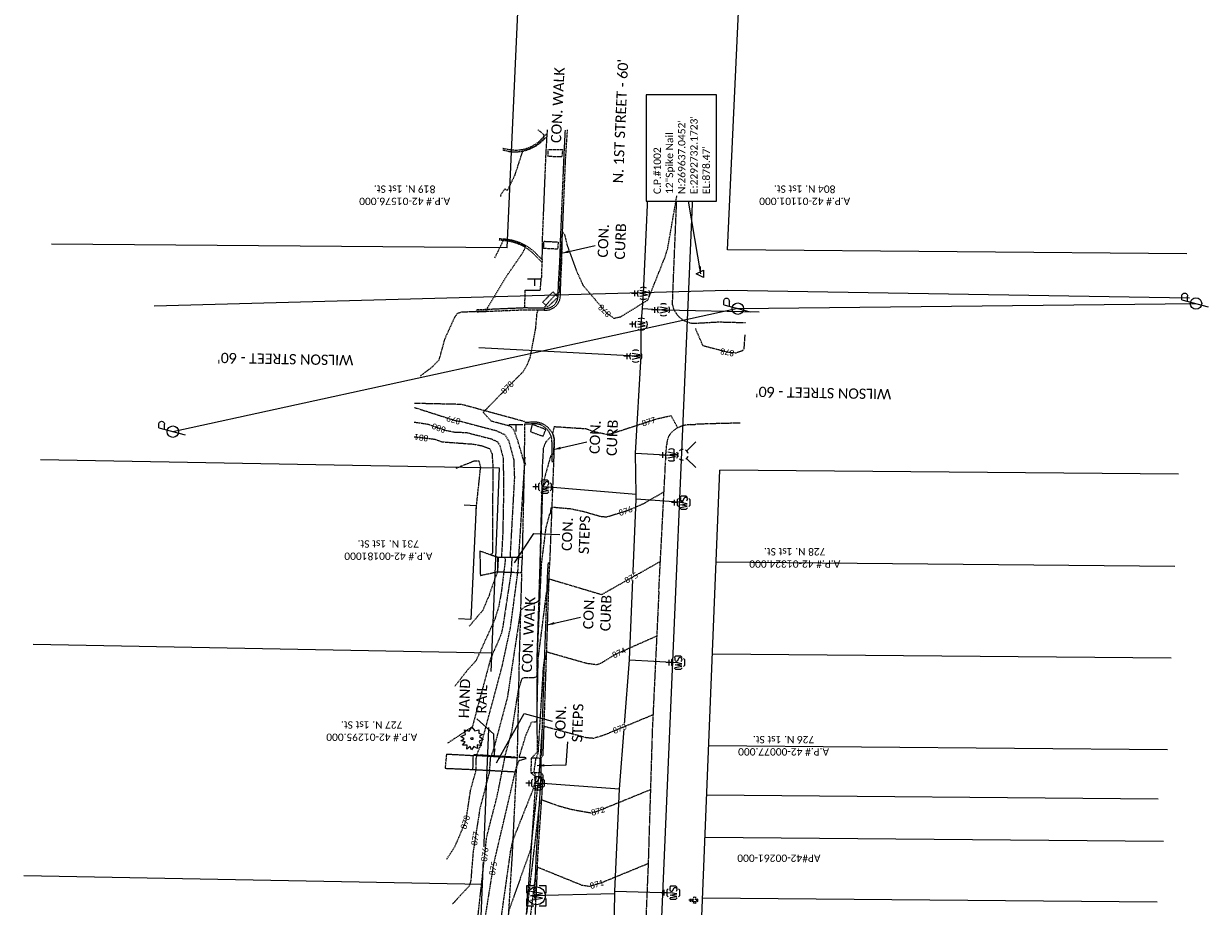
# Model space of a CAD drawing. Header units: feet. Extents: x 2292506 to 2293157, y 268466 to 270056.
# Tile 7 of 7: x 2292548 to 2292870, y 269465 to 269705. Entities that reach past the tile are written whole.
import ezdxf
from ezdxf.enums import TextEntityAlignment as Align

# ---------------------------------------------------------------- set-up
doc = ezdxf.new("R2010")
doc.units = ezdxf.units.FT
doc.header["$MEASUREMENT"] = 0
for name, pattern in [('elecex', [0]), ('gasex', [0]), ('OhDOT_USTN1', [0.055, 0.014, -0.041]), ('OhDOT_USTN3', [0.22, 0.165, -0.055]), ('OhDOT_USTN5', [0.11, 0.055, -0.055]), ('rowex', [0]), ('waterex', [0])]:
    doc.linetypes.add(name, pattern=pattern)
doc.layers.add('1_hiddle lot lines', color=7, linetype='Continuous', plot=False, transparency=0.75)
for name, color, linetype in [('BD_X_Porch_or_Deck', 7, 'Continuous'), ('DT_X_Contour_Major', 132, 'OhDOT_USTN3'), ('DT_X_Contour_Minor', 136, 'OhDOT_USTN3'), ('DV_X_Property_Line', 7, 'Continuous'), ('PV_X_Curb', 120, 'OhDOT_USTN1'), ('PV_X_EOP', 7, 'OhDOT_USTN3'), ('PV_X_Ramp Strip', 4, 'OhDOT_USTN5'), ('PV_X_Steps', 120, 'OhDOT_USTN1'), ('PV_X_Text', 7, 'Continuous'), ('PV_X_Walk', 120, 'OhDOT_USTN5'), ('RD_X_Misc_Items', 1, 'OhDOT_USTN3'), ('RD_X_Text', 7, 'Continuous'), ('RW_X_Fee_RW', 6, 'rowex'), ('SN_X_Public', 3, 'Continuous'), ('SV_P_Control_Cells_Set', 7, 'Continuous'), ('SV_X_Text', 7, 'Continuous'), ('SV_X_Text_Label', 7, 'Continuous'), ('UT_X_Electric', 1, 'elecex'), ('UT_X_Electric_Cells', 1, 'Continuous'), ('UT_X_Gas', 2, 'gasex'), ('UT_X_Gas_Cells', 2, 'Continuous'), ('UT_X_Water', 133, 'waterex'), ('UT_X_Water_Cells', 131, 'Continuous'), ('VG_X_Cells', 3, 'Continuous'), ('XS_X_Text_Info', 5, 'Continuous')]:
    doc.layers.add(name, color=color, linetype=linetype)
doc.layers.add('DT_X_User_Label_current', color=6, linetype='Continuous', transparency=0.5)
doc.styles.add('SHR', font='calibri.ttf', dxfattribs={"height": 0.75})
doc.styles.get("Standard").update_dxf_attribs({"font": 'calibri.ttf'})
doc.dimstyles.get("Standard").update_dxf_attribs({"dimtxt": 0.18, "dimasz": 0.18, "dimexe": 0.18, "dimexo": 0.0625, "dimgap": 0.09, "dimtad": 0, "dimtih": 1, "dimtoh": 1, "dimdec": 4, "dimzin": 0, "dimdsep": 46, "dimtxsty": 'Standard', "dimcen": 0.09, "dimadec": 0, "dimazin": 0, "dimtfac": 1, "dimtdec": 4, "dimtofl": 0, "dimtmove": 0, "dimatfit": 3, "dimfxl": 1, "dimtolj": 1, "dimtzin": 0, "dimarcsym": 0})

# ---------------------------------------------------------------- blocks, each defined once
blk = doc.blocks.new('SHRUB')
at = {"layer": 'VG_X_Cells', "color": 3, "linetype": 'Continuous', "lineweight": 0, "flags": 128}
blk.add_lwpolyline([(-0.004, 0.09), (0.026, 0.127), (0.047, 0.075), (0.101, 0.084), (0.084, 0.033), (0.132, 0.003), (0.089, -0.034), (0.101, -0.079), (0.064, -0.076), (0.047, -0.121), (0.026, -0.087), (-0.008, -0.128), (-0.029, -0.083), (-0.08, -0.105), (-0.071, -0.058), (-0.111, -0.062), (-0.088, -0.022), (-0.126, 0.006), (-0.089, 0.019), (-0.119, 0.059), (-0.073, 0.054), (-0.074, 0.106), (-0.037, 0.077), (-0.026, 0.127), (-0.004, 0.09)], dxfattribs=at)
at = {"layer": 'VG_X_Cells', "color": 3, "linetype": 'Continuous', "lineweight": 0}
blk.add_circle((0, 0), 0.0115, dxfattribs=at)
blk = doc.blocks.new('BUSH')
at = {"xscale": 12, "yscale": 12, "zscale": 12}
blk.add_blockref('SHRUB', (0, 0), dxfattribs=at)
blk = doc.blocks.new('FH')
at = {"layer": 'UT_X_Water_Cells', "color": 133, "linetype": 'Continuous', "lineweight": 0}
for p, q in [((0, 0.06), (0, 0.146)), ((0.06, 0.103), (-0.06, 0.103)), ((-0.042, -0.042), (-0.146, -0.146)), ((0.042, -0.042), (0.146, -0.146))]:
    blk.add_line(p, q, dxfattribs=at)
for start, end in [(140.021, 184.0629), (68.1395, 112.038), (356.0165, 39.9889), (211.8788, 255.8479), (283.8239, 329.9097)]:
    blk.add_arc((0, 0), 0.06, start, end, dxfattribs=at)
blk = doc.blocks.new('FH_FIRE HYDRANT')
at = {"xscale": 12, "yscale": 12, "zscale": 12}
blk.add_blockref('FH', (0, 0), dxfattribs=at)
blk = doc.blocks.new('GV')
at = {"layer": 'UT_X_Gas_Cells', "color": 2, "linetype": 'Continuous', "lineweight": 0}
for p, q in [((0.032, 0.102), (-0.032, 0.102)), ((0, 0.07), (0, 0.134))]:
    blk.add_line(p, q, dxfattribs=at)
at = {"layer": 'UT_X_Gas_Cells', "color": 2, "linetype": 'Continuous', "lineweight": 0, "flags": 128}
blk.add_lwpolyline([(0.027, 0.027), (0.026, 0.031), (0.024, 0.034), (0.02, 0.038), (0.015, 0.042), (0.012, 0.044), (0.009, 0.044), (0.005, 0.045), (-0.004, 0.045), (-0.007, 0.044), (-0.01, 0.044), (-0.012, 0.042), (-0.018, 0.038), (-0.022, 0.033), (-0.024, 0.027), (-0.025, 0.019), (-0.027, 0.008), (-0.027, -0.007), (-0.026, -0.019), (-0.023, -0.028), (-0.019, -0.036), (-0.015, -0.039), (-0.011, -0.042), (-0.003, -0.045), (0.005, -0.045), (0.012, -0.044), (0.015, -0.042), (0.018, -0.041), (0.021, -0.038), (0.024, -0.034), (0.027, -0.027), (0.027, -0.01), (0.012, -0.01)], dxfattribs=at)
at = {"layer": 'UT_X_Gas_Cells', "color": 2, "linetype": 'Continuous', "lineweight": 0, "extrusion": (0, 0, -1)}
blk.add_arc((0, 0), 0.07, 330.0184, 29.9816, dxfattribs=at)
at = {"layer": 'UT_X_Gas_Cells', "color": 2, "linetype": 'Continuous', "lineweight": 0}
for start, end in [(60.0184, 120.0157), (330.0184, 29.9816), (239.9843, 299.9816)]:
    blk.add_arc((0, 0), 0.07, start, end, dxfattribs=at)
blk = doc.blocks.new('GVALVE_GAS VALVE')
at = {"xscale": 12, "yscale": 12, "zscale": 12}
blk.add_blockref('GV', (0, 0), dxfattribs=at)
blk = doc.blocks.new('SGN1P')
at = {"layer": 'SN_X_Public', "color": 3, "linetype": 'Continuous', "lineweight": 0}
for p, q in [((0, 0), (-0.08, 0)), ((0, 0.08), (0, -0.08))]:
    blk.add_line(p, q, dxfattribs=at)
blk = doc.blocks.new('SIGNPB_PUBLIC SIGN')
at = {"xscale": 12, "yscale": 12, "zscale": 12}
blk.add_blockref('SGN1P', (0, 0), dxfattribs=at)
blk = doc.blocks.new('SPT8')
at = {"color": 0, "linetype": 'Continuous'}
blk.add_lwpolyline([(-0.5, -0.36), (0, 0.64), (0.5, -0.36)], close=True, dxfattribs=at)
blk = doc.blocks.new('SPT10')
at = {"color": 0, "linetype": 'Continuous'}
for p, q in [((-0.4, -0.4), (0.4, 0.4)), ((0.4, -0.4), (-0.4, 0.4))]:
    blk.add_line(p, q, dxfattribs=at)
blk = doc.blocks.new('WM')
at = {"layer": 'UT_X_Water_Cells', "color": 133, "linetype": 'Continuous', "lineweight": 0, "flags": 128}
for points in [[(-0.02, 0.075), (-0.075, 0.075), (-0.075, 0.02)], [(-0.0333, 0.045), (-0.0167, -0.045), (0, 0.045), (0.0167, -0.045), (0.0333, 0.045)], [(0.075, 0.02), (0.075, 0.075), (0.02, 0.075)], [(-0.075, -0.02), (-0.075, -0.075), (-0.02, -0.075)], [(0.02, -0.075), (0.075, -0.075), (0.075, -0.02)]]:
    blk.add_lwpolyline(points, dxfattribs=at)
at = {"layer": 'UT_X_Water_Cells', "color": 133, "linetype": 'Continuous', "lineweight": 0}
blk.add_circle((0, 0), 0.0675, dxfattribs=at)
blk = doc.blocks.new('WME_WATER METER')
at = {"xscale": 12, "yscale": 12, "zscale": 12}
blk.add_blockref('WM', (0, -0.54), dxfattribs=at)
blk = doc.blocks.new('WSS')
at = {"layer": 'UT_X_Water_Cells', "color": 133, "linetype": 'Continuous', "lineweight": 0}
for p, q in [((0, 0.074), (0, 0.138)), ((0.032, 0.106), (-0.032, 0.106)), ((0.02, 0.008), (0.055, -0.01))]:
    blk.add_line(p, q, dxfattribs=at)
at = {"layer": 'UT_X_Water_Cells', "color": 133, "linetype": 'Continuous', "lineweight": 0, "flags": 128}
for points in [[(-0.059, 0.045), (-0.074, 0.03), (-0.074, -0.03), (-0.059, -0.045)], [(-0.055, 0.035), (-0.041, -0.041), (-0.027, 0.035), (-0.013, -0.041), (0.001, 0.035)], [(0.045, 0.059), (0.03, 0.074), (-0.03, 0.074), (-0.045, 0.059)], [(0.059, -0.045), (0.074, -0.03), (0.074, 0.03), (0.059, 0.045)], [(-0.045, -0.059), (-0.03, -0.074), (0.03, -0.074), (0.045, -0.059)]]:
    blk.add_lwpolyline(points, dxfattribs=at)
at = {"layer": 'UT_X_Water_Cells', "color": 133, "linetype": 'Continuous', "lineweight": 0, "extrusion": (0, 0, -1)}
for centre, radius, start, end in [((-0.028, 0.02), 0.0135, 303.6324, 53.7413), ((-0.039, -0.005), 0.04, 61.3463, 118.6537), ((-0.037, -0.009), 0.0316, 235.6037, 316.3305), ((-0.044, -0.022), 0.017, 132.0642, 228.5117)]:
    blk.add_arc(centre, radius, start, end, dxfattribs=at)
blk = doc.blocks.new('WGV')
at = {"layer": 'UT_X_Water_Cells', "color": 133, "linetype": 'Continuous', "lineweight": 0}
for p, q in [((0.032, 0.102), (-0.032, 0.102)), ((0, 0.07), (0, 0.134))]:
    blk.add_line(p, q, dxfattribs=at)
at = {"layer": 'UT_X_Water_Cells', "color": 133, "linetype": 'Continuous', "lineweight": 0, "flags": 128}
blk.add_lwpolyline([(-0.032, 0.041), (-0.016, -0.045), (0, 0.041), (0.016, -0.045), (0.032, 0.041)], dxfattribs=at)
at = {"layer": 'UT_X_Water_Cells', "color": 133, "linetype": 'Continuous', "lineweight": 0, "extrusion": (0, 0, -1)}
blk.add_arc((0, 0), 0.07, 330.0184, 29.9816, dxfattribs=at)
at = {"layer": 'UT_X_Water_Cells', "color": 133, "linetype": 'Continuous', "lineweight": 0}
for start, end in [(60.0184, 120.0157), (330.0184, 29.9816), (239.9843, 299.9816)]:
    blk.add_arc((0, 0), 0.07, start, end, dxfattribs=at)
blk = doc.blocks.new('PP')
at = {"linetype": 'Continuous'}
for p, q in [((0.043, 0.16), (-0.037, -0.14)), ((0.043, 0.16), (0.085, 0.16)), ((0.026, 0.096), (0.085, 0.096))]:
    blk.add_line(p, q, dxfattribs=at)
blk.add_circle((0, 0), 0.065, dxfattribs=at)
at = {"linetype": 'Continuous', "extrusion": (0, 0, -1)}
blk.add_arc((-0.086, 0.128), 0.0319, 88.8767, 271.1233, dxfattribs=at)

msp = doc.modelspace()

# ---------------------------------------------------------------- linework, layer by layer
at = {"layer": '1_hiddle lot lines'}
for p, q in [((2292736.3, 269558.57), (2292861.23, 269557.47)), ((2292734.27, 269508.61), (2292859.21, 269507.51)), ((2292733.26, 269483.63), (2292858.2, 269482.53))]:
    msp.add_line(p, q, dxfattribs=at)
at = {"layer": 'BD_X_Porch_or_Deck'}
for p, q in [((2292667.68, 269574.15), (2292671.01, 269573.99)), ((2292666.17, 269543.2), (2292669.5, 269543.04))]:
    msp.add_line(p, q, dxfattribs=at)
at = {"layer": 'BD_X_Porch_or_Deck', "flags": 128}
msp.add_lwpolyline([(2292671.01, 269573.99), (2292669.5, 269543.04), (2292669.5, 269543.04), (2292669.5, 269543.04)], dxfattribs=at)
at = {"layer": 'DT_X_Contour_Minor'}
for points, elevation in [([(2292677.67, 269658.07), (2292677.79, 269658.77), (2292678.8, 269660.14), (2292679.52, 269659.76), (2292681.57, 269663.99), (2292683.58, 269670.17), (2292683.93, 269670.51), (2292687, 269671.74), (2292689.34, 269673.73), (2292689.45, 269674.89), (2292687.78, 269676.25)], 879), ([(2292670.96, 269572.85), (2292672.2, 269584.47), (2292671.81, 269585.98), (2292670.49, 269586.06), (2292665.38, 269584.02)], 882)]:
    msp.add_lwpolyline(points, dxfattribs=dict(at, elevation=elevation))
at = {"layer": 'DV_X_Property_Line'}
for p, q in [((2292675.25, 269533.78), (2292550.28, 269536.12)), ((2292735.29, 269533.59), (2292860.22, 269532.49)), ((2292733.73, 269495.15), (2292856.71, 269494.07)), ((2292547.74, 269473.17), (2292672.69, 269470.83)), ((2292732.59, 269467.16), (2292856.46, 269466.07))]:
    msp.add_line(p, q, dxfattribs=at)
at = {"layer": 'PV_X_Curb'}
for points in [[(2292671.14, 269626.7), (2292684.29, 269627.25), (2292688.11, 269627.19), (2292689.26, 269627.19, 0.456384), (2292693.89, 269630.96), (2292694.04, 269635.31), (2292694.3, 269640.32), (2292694.41, 269646.48), (2292695.33, 269668.33), (2292695.84, 269676.22)], [(2292678.23, 269670.77), (2292679.71, 269670.4, 0.255308), (2292689.57, 269673.77), (2292690.27, 269674.45)], [(2292671.04, 269627.26), (2292684.26, 269627.83), (2292688.37, 269627.72), (2292689.26, 269627.75, 0.486683), (2292693.27, 269631.02), (2292693.46, 269635.45), (2292693.76, 269640.22), (2292693.97, 269646.41), (2292694.88, 269668.28)], [(2292688.87, 269640.16), (2292687.49, 269641.58, 0.191139), (2292678.74, 269646.03), (2292677.13, 269646.22)], [(2292684.21, 269596.21), (2292686, 269596.15, -0.293327), (2292690.69, 269594.15, -0.19552), (2292691.58, 269591.28)]]:
    msp.add_lwpolyline(points, format="xyb", dxfattribs=at)
at = {"layer": 'PV_X_Curb', "flags": 128}
for points in [[(2292690.31, 269675.31), (2292689.1, 269674.11, -0.279318), (2292679.73, 269670.84), (2292678.22, 269671.12)], [(2292677.19, 269646.62), (2292678.71, 269646.54, -0.194149), (2292687.82, 269642), (2292688.97, 269640.89)], [(2292684.19, 269596.65), (2292686.06, 269596.69, -0.28644), (2292691.17, 269594.39, -0.205473), (2292692.23, 269591.26), (2292692.05, 269585.96)]]:
    msp.add_lwpolyline(points, format="xyb", dxfattribs=at)
at = {"layer": 'PV_X_Curb'}
for points in [[(2292694.88, 269668.28), (2292695.27, 269676.24)], [(2292691.58, 269591.28), (2292691.56, 269585.96), (2292692.05, 269585.96)], [(2292690.56, 269558.35), (2292690.97, 269558.36), (2292690.82, 269556.19), (2292689.8, 269525.77), (2292689.11, 269505.89)], [(2292689.17, 269500.52), (2292687.69, 269478.46), (2292687.25, 269467.09), (2292686.83, 269466.99)]]:
    msp.add_lwpolyline(points, dxfattribs=at)
at = {"layer": 'PV_X_Curb', "flags": 128}
for points in [[(2292690.56, 269558.35), (2292690.39, 269556.18), (2292689.31, 269525.95), (2292688.68, 269505.92)], [(2292688.59, 269505.1), (2292688.58, 269501.32), (2292688.62, 269500.69), (2292687.25, 269478.37), (2292686.83, 269466.99)]]:
    msp.add_lwpolyline(points, dxfattribs=at)
at = {"layer": 'PV_X_EOP'}
for points in [[(2292724.44, 269628.54), (2292724.57, 269632.41), (2292726.3, 269674.35)], [(2292684.15, 269596.78), (2292666.98, 269601.46), (2292654.15, 269601.74)], [(2292692.05, 269585.96), (2292690.97, 269558.36)], [(2292689.11, 269505.89), (2292688.59, 269505.1), (2292688.58, 269501.32), (2292689.17, 269500.52)], [(2292717.8, 269475.99), (2292716.5, 269445.43)], [(2292686.52, 269446.78), (2292686.8, 269450.2), (2292686.86, 269453.99), (2292687.25, 269467.09)]]:
    msp.add_lwpolyline(points, dxfattribs=at)
at = {"layer": 'PV_X_EOP', "flags": 128}
msp.add_lwpolyline([(2292724.44, 269628.54, 0.403146), (2292731.67, 269623.64), (2292737.02, 269623.94), (2292744.3, 269623.75)], format="xyb", dxfattribs=at)
at = {"layer": 'PV_X_EOP'}
msp.add_lwpolyline([(2292720.71, 269550.42), (2292722.7, 269588.63), (2292722.87, 269590.54, -0.234405), (2292724.78, 269594.39, -0.159921), (2292729.35, 269595.96), (2292730.79, 269596.06)], format="xyb", dxfattribs=at)
at = {"layer": 'PV_X_EOP', "flags": 128}
for points in [[(2292742.85, 269596.38), (2292736.32, 269596.23), (2292730.79, 269596.06)], [(2292720.71, 269550.42), (2292718.92, 269512.61), (2292717.8, 269475.99)]]:
    msp.add_lwpolyline(points, dxfattribs=at)
at = {"layer": 'PV_X_Ramp Strip'}
for points in [[(2292690.61, 269670.89), (2292694.49, 269670.86), (2292694.31, 269668.84), (2292690.58, 269668.96)], [(2292689.08, 269629.28), (2292691.88, 269632.14), (2292693.21, 269630.66), (2292690.46, 269628)], [(2292686.22, 269596.05), (2292685.73, 269594.06), (2292689.21, 269592.79), (2292689.94, 269594.61)]]:
    msp.add_lwpolyline(points, close=True, dxfattribs=at)
msp.add_lwpolyline([(2292689.34, 269643.92), (2292689.46, 269645.89), (2292693.3, 269645.68), (2292693.16, 269643.74), (2292689.34, 269643.92)], dxfattribs=at)
at = {"layer": 'PV_X_Steps'}
for points in [[(2292676.77, 269559.79), (2292676.73, 269555.9)], [(2292683.34, 269555.69), (2292683.57, 269559.77)], [(2292682.11, 269505.19), (2292681.85, 269501.44)], [(2292688.59, 269505.1), (2292685.99, 269505.16)], [(2292685.83, 269501.2), (2292688.58, 269501.32)]]:
    msp.add_lwpolyline(points, dxfattribs=at)
at = {"layer": 'PV_X_Steps', "flags": 128}
for points in [[(2292683.57, 269559.77), (2292676.77, 269559.79)], [(2292676.73, 269555.9), (2292683.34, 269555.69)], [(2292682.11, 269505.19), (2292670.12, 269505.89), (2292670, 269502.08), (2292681.85, 269501.44)], [(2292685.99, 269505.16), (2292685.83, 269501.2)], [(2292688.59, 269505.1), (2292688.58, 269501.32)]]:
    msp.add_lwpolyline(points, dxfattribs=at)
at = {"layer": 'PV_X_Text'}
for p, q in [((2292686.7, 269566.3), (2292693.75, 269566.05)), ((2292684.06, 269517.33), (2292691.64, 269515.2)), ((2292695.45, 269503.35), (2292695.96, 269509.57))]:
    msp.add_line(p, q, dxfattribs=at)
at = {"layer": 'PV_X_Walk'}
for p, q in [((2292662.88, 269506.28), (2292670.12, 269505.89)), ((2292662.51, 269502.4), (2292670, 269502.08))]:
    msp.add_line(p, q, dxfattribs=at)
for points in [[(2292688.97, 269640.89), (2292689.05, 269646.6), (2292689.97, 269668.92), (2292690.27, 269674.45), (2292690.31, 269675.31), (2292690.45, 269676.27)], [(2292684.26, 269627.83), (2292684.28, 269632.6), (2292688.43, 269632.55), (2292688.72, 269636.01)], [(2292683.57, 269559.77), (2292684.15, 269585.31), (2292684.21, 269596.21)], [(2292691.43, 269592.76), (2292689.94, 269591.27), (2292689.26, 269589.59), (2292688.99, 269585.18), (2292688.3, 269557.79), (2292687.48, 269532.1), (2292687.55, 269506.76), (2292685.99, 269505.16), (2292685.83, 269501.2), (2292687.22, 269500.02), (2292685.78, 269478.3), (2292683.79, 269451.99), (2292683.09, 269431.48), (2292681.79, 269406.28), (2292680.88, 269385.42)], [(2292683.57, 269559.77), (2292676.77, 269559.79), (2292671.97, 269561.55), (2292672.11, 269554.9), (2292676.73, 269555.9), (2292683.34, 269555.69), (2292682.67, 269532.06), (2292682.11, 269505.19), (2292670.12, 269505.89), (2292670, 269502.08), (2292681.85, 269501.44), (2292680.76, 269478.98), (2292679.24, 269454.79)]]:
    msp.add_lwpolyline(points, dxfattribs=at)
at = {"layer": 'PV_X_Walk', "flags": 128}
for points in [[(2292688.97, 269640.89), (2292688.87, 269640.16), (2292688.72, 269636.01)], [(2292662.88, 269506.28), (2292662.51, 269502.4)]]:
    msp.add_lwpolyline(points, dxfattribs=at)
at = {"layer": 'RD_X_Misc_Items'}
msp.add_line((2292681.61, 269505.4), (2292670.2, 269506.09), dxfattribs=at)
at = {"layer": 'RW_X_Fee_RW'}
for p, q in [((2292679.41, 269644.06), (2292698.28, 270055.85)), ((2292739.45, 269643.53), (2292758.22, 270053.1)), ((2292679.41, 269644.06), (2292555.33, 269645.14)), ((2292864.48, 269642.43), (2292739.45, 269643.53)), ((2292677.29, 269584.07), (2292552.31, 269586.41)), ((2292659.66, 269149.34), (2292677.29, 269584.07)), ((2292719.38, 269141.24), (2292737.31, 269583.55)), ((2292862.21, 269582.45), (2292737.31, 269583.55))]:
    msp.add_line(p, q, dxfattribs=at)
at = {"layer": 'UT_X_Electric'}
for points in [[(2292742.23, 269627.55), (2292588.38, 269594.04)], [(2292742.23, 269627.55), (2292867.01, 269628.92)]]:
    msp.add_lwpolyline(points, dxfattribs=at)
at = {"layer": 'UT_X_Gas'}
msp.add_line((2292730.62, 269675.01), (2292708.93, 269168.85), dxfattribs=at)
msp.add_lwpolyline([(2292583.23, 269628.29), (2292739.38, 269632.53), (2292865.21, 269630.46)], dxfattribs=at)
at = {"layer": 'UT_X_Water'}
for p, q in [((2292716.28, 269627.6), (2292721.98, 269627.21)), ((2292721.98, 269627.21), (2292748.04, 269626.67)), ((2292714.42, 269614.59), (2292671.71, 269616.83)), ((2292715.89, 269614.66), (2292714.42, 269614.59)), ((2292714.37, 269588.21), (2292724.16, 269587.67)), ((2292714.59, 269576.91), (2292689.68, 269579.04)), ((2292727.48, 269574.75), (2292714.51, 269575.71)), ((2292712.75, 269531.9), (2292725.98, 269531.17)), ((2292709.97, 269496.73), (2292687.84, 269498.33)), ((2292708.73, 269468.23), (2292685.75, 269467.67)), ((2292708.76, 269468.9), (2292724.66, 269468.51))]:
    msp.add_line(p, q, dxfattribs=at)
at = {"layer": 'UT_X_Water', "flags": 128}
msp.add_lwpolyline([(2292683.71, 268773.53), (2292683.66, 268782.91), (2292684.08, 268787.13), (2292684.11, 268794.11), (2292685.36, 268841.85), (2292685.95, 268846.35), (2292686.77, 268865.44), (2292686.83, 268866.32), (2292687.86, 268892.27), (2292689.73, 268937.82), (2292689.86, 268941.32), (2292690.01, 268946.54), (2292690.63, 268968.05), (2292691.28, 268983.9), (2292692.86, 269021.18), (2292693.3, 269035.61), (2292694.49, 269060.6), (2292695.08, 269083.38), (2292697.06, 269132.97), (2292698.3, 269169.49), (2292698.55, 269173.67), (2292698.72, 269194.61), (2292699.27, 269205.03), (2292700.19, 269232.28), (2292702.88, 269290.43), (2292704.73, 269331.16), (2292705.48, 269354.85), (2292707.21, 269398.54), (2292707.65, 269410.56), (2292708.73, 269468.23), (2292708.76, 269468.9), (2292709.97, 269496.73), (2292712.75, 269531.9), (2292714.51, 269575.71), (2292714.59, 269576.91), (2292714.37, 269588.21), (2292715.89, 269614.66), (2292715.94, 269623.28), (2292716.28, 269627.6), (2292716.51, 269631.68), (2292718.45, 269673.77)], dxfattribs=at)

# ---------------------------------------------------------------- block references
at = {"layer": 'SN_X_Public', "xscale": 2, "yscale": 2, "zscale": 2, "rotation": 90}
for p in [(2292686.87, 269635.64, 878.5), (2292681.8, 269595.99, 877.55)]:
    msp.add_blockref('SIGNPB_PUBLIC SIGN', p, dxfattribs=at)
at = {"layer": 'SV_P_Control_Cells_Set', "xscale": 2, "yscale": 2, "zscale": 2, "rotation": 90}
msp.add_blockref('SPT8', (2292732.17, 269637.05, 878.47), dxfattribs=at)
at = {"layer": 'UT_X_Electric_Cells', "xscale": 24, "yscale": 24, "zscale": 24, "rotation": 90}
for p in [(2292742.23, 269627.55), (2292867.01, 269628.92), (2292588.38, 269594.04)]:
    msp.add_blockref('PP', p, dxfattribs=at)
at = {"layer": 'UT_X_Gas', "xscale": 0.2, "yscale": 0.2, "zscale": 0.2, "rotation": 90}
msp.add_blockref('SPT10', (2292687.84, 269498.33, 873.21), dxfattribs=at)
at = {"layer": 'UT_X_Gas_Cells', "rotation": 90}
msp.add_blockref('GVALVE_GAS VALVE', (2292730.49, 269466.45, 871.19), dxfattribs=at)
at = {"layer": 'UT_X_Water_Cells', "rotation": 90}
for name, p, xscale, yscale, zscale in [('WGV', (2292716.51, 269631.68, 878.01), 24, 24, 24), ('WGV', (2292721.98, 269627.21, 877.9), 24, 24, 24), ('WGV', (2292715.94, 269623.28, 877.82), 24, 24, 24), ('WGV', (2292714.42, 269614.59, 877.68), 24, 24, 24), ('FH_FIRE HYDRANT', (2292727.27, 269587.77, 874.32), 2, 2, 2), ('WGV', (2292724.16, 269587.67, 876.73), 24, 24, 24), ('WSS', (2292689.68, 269579.04, 877.29), 24, 24, 24), ('WSS', (2292727.48, 269574.75, 876.61), 24, 24, 24), ('WSS', (2292725.98, 269531.17, 874.22), 24, 24, 24), ('WSS', (2292687.84, 269498.33, 871.33), 24, 24, 24), ('WME_WATER METER', (2292685.75, 269467.67, 872.19), 3, 3, 3), ('WSS', (2292724.66, 269468.51, 871.33), 24, 24, 24)]:
    msp.add_blockref(name, p, dxfattribs=dict(at, xscale=xscale, yscale=yscale, zscale=zscale))
at = {"layer": 'VG_X_Cells', "xscale": 2, "yscale": 2, "zscale": 2, "rotation": 90}
msp.add_blockref('BUSH', (2292669.83, 269510.47, 878.81), dxfattribs=at)

# ---------------------------------------------------------------- texts
at = {"layer": 'PV_X_Text', "style": 'SHR'}
for p in [(2292694.07, 269672.58), (2292686.12, 269528.44)]:
    msp.add_text('CON. WALK', height=2.8, rotation=87.2367, dxfattribs=at).set_placement(p)
at = {"layer": 'PV_X_Text', "char_height": 2.8, "attachment_point": 2, "rotation": 87.8327, "style": 'SHR'}
for s, insert in [('CON.\\PCURB', (2292704.18, 269646.07)), ('CON.\\PCURB', (2292701.95, 269592.61)), ('CON.\\PSTEPS', (2292694.38, 269566.2)), ('CON.\\PCURB', (2292700.22, 269544.89)), ('CON.\\PSTEPS', (2292692.54, 269514.98))]:
    msp.add_mtext_dynamic_manual_height_columns(s, width=23.3461, gutter_width=14, heights=[0], dxfattribs=dict(at, insert=insert))
at = {"layer": 'SV_X_Text', "char_height": 2, "attachment_point": 2, "rotation": 180, "style": 'SHR'}
for s, width, insert in [('Trinity Hospital Twin City\\PA.P.# 42-01576.000\\P819 N. 1st St.', 56.5185, (2292651.5, 269652.41)), ('Danny A. Turney\\PBarbara Turney\\PA.P.# 42-01101.000\\P804 N. 1st St.', 48.5697, (2292760.44, 269649.08)), ('Where the Wind Blows\\PA.P.# 42-00181000\\P731 N. 1st St.', 48.5697, (2292647.06, 269555.8)), ('Douglas E. Westmill\\PLorrie A. Westmill\\PA.P.# 42-01324.000\\P728 N. 1st St.', 48.5697, (2292757.74, 269550.34)), ('Melissa K. Beagle\\PScott H. Beagle\\PA.P.# 42-01295.000\\P727 N. 1st St.', 48.5697, (2292642.53, 269503.18)), ('Douglas E. Westmill\\PLorrie A. Westmill\\PA.P.# 42-00077.000\\P726 N. 1st St.', 48.5697, (2292754.7, 269499.2)), ('AP#42-00261-000', 50.2909, (2292753.42, 269476.91))]:
    msp.add_mtext_dynamic_manual_height_columns(s, width=width, gutter_width=1, heights=[0], dxfattribs=dict(at, insert=insert))
at = {"layer": 'SV_X_Text_Label', "style": 'SHR'}
for s, rotation, p in [("N. 1ST STREET - 60'", 87.5929, (2292710.97, 269661.64)), ("WILSON STREET - 60'", 178.947, (2292637.56, 269614.87)), ("WILSON STREET - 60'", 178.947, (2292784.05, 269605.63))]:
    msp.add_text(s, height=2.8, rotation=rotation, dxfattribs=at).set_placement(p)

# ---------------------------------------------------------------- leaders
at = {"layer": 'PV_X_Text'}
for points in [[(2292694.24, 269642.62), (2292703.34, 269644.75)], [(2292692.01, 269589.16), (2292701.11, 269591.29)], [(2292681.4, 269558.37), (2292686.7, 269566.3)], [(2292690.29, 269541.44), (2292699.38, 269543.57)], [(2292676.47, 269503.84), (2292684.06, 269517.33)], [(2292687.57, 269503.12), (2292695.45, 269503.35)]]:
    msp.add_leader(points, dimstyle='Standard', override={"dimscale": 20, "dimtxt": 0.01, "dimasz": 0.1}, dxfattribs=at)
at = {"layer": 'RD_X_Text'}
msp.add_leader([(2292675.99, 269505.74), (2292675.8, 269511.72)], dimstyle='Standard', override={"dimscale": 20, "dimtxt": 0.01, "dimasz": 0.1}, dxfattribs=at)
at = {"layer": 'XS_X_Text_Info'}
msp.add_leader([(2292732.17, 269637.05), (2292728.8, 269656.84)], dimstyle='Standard', override={"dimscale": 20, "dimtxt": 0.01, "dimasz": 0.1}, dxfattribs=at)

# ---------------------------------------------------------------- next in the draw order: texts
at = {"layer": 'RD_X_Text', "insert": (2292666.39, 269521.46), "char_height": 2.8, "attachment_point": 2, "rotation": 87.8327, "style": 'SHR', "bg_fill": 2}
msp.add_mtext_dynamic_manual_height_columns('HAND\\PRAIL', width=12.4069, gutter_width=14, heights=[0], dxfattribs=at)

# ---------------------------------------------------------------- next in the draw order: wipeouts: each hides what was drawn before it
for points in [[(2292745.71, 269647.32), (2292745.53, 269655.58), (2292775.91, 269655.2), (2292776.29, 269647.98)], [(2292739.63, 269549.19), (2292739.69, 269556.53), (2292776.16, 269556.44), (2292775.87, 269548.78)], [(2292736.6, 269498.45), (2292736.66, 269505.48), (2292773.18, 269505.2), (2292772.85, 269498.04)]]:
    msp.add_wipeout(points)
for points, layer in [([(2292707.98, 269626.08), (2292705.07, 269628.99), (2292703.94, 269627.86), (2292706.85, 269624.95)], 'DT_X_User_Label_current'), ([(2292741.51, 269616.11), (2292737.46, 269616.83), (2292737.18, 269615.25), (2292741.23, 269614.54)], 'DT_X_User_Label_current'), ([(2292678.62, 269604.03), (2292681.5, 269606.96), (2292680.36, 269608.08), (2292677.48, 269605.15)], 'DT_X_User_Label_current'), ([(2292666.95, 269597.52), (2292663.04, 269598.52), (2292662.64, 269596.97), (2292666.56, 269595.97)], 'DT_X_User_Label_current'), ([(2292716.25, 269595.38), (2292720.17, 269596.64), (2292719.68, 269598.16), (2292715.76, 269596.91)], 'DT_X_User_Label_current'), ([(2292710.01, 269571.02), (2292713.83, 269572.35), (2292713.3, 269573.86), (2292709.49, 269572.53)], 'DT_X_User_Label_current'), ([(2292711.83, 269552.57), (2292715.42, 269554.59), (2292714.63, 269555.98), (2292711.05, 269553.96)], 'DT_X_User_Label_current'), ([(2292708.34, 269532.21), (2292712.11, 269534.03), (2292711.41, 269535.47), (2292707.64, 269533.65)], 'DT_X_User_Label_current'), ([(2292708.46, 269511.66), (2292712.26, 269513.23), (2292711.65, 269514.71), (2292707.85, 269513.14)], 'DT_X_User_Label_current'), ([(2292702.42, 269489.37), (2292706.36, 269490.57), (2292705.89, 269492.1), (2292701.95, 269490.9)], 'DT_X_User_Label_current'), ([(2292676.01, 269472.98), (2292676.74, 269477.03), (2292675.16, 269477.31), (2292674.44, 269473.26)], 'DT_X_User_Label_current'), ([(2292702.39, 269469.56), (2292705.68, 269470.54), (2292705.22, 269472.07), (2292701.94, 269471.09)], 'DT_X_User_Label_current'), ([(2292717.26, 269656.84), (2292717.26, 269685.79), (2292736.42, 269685.79), (2292736.42, 269656.84)], 'XS_X_Text_Info')]:
    msp.add_wipeout(points).dxf.layer = layer

# ---------------------------------------------------------------- next in the draw order: linework, layer by layer
at = {"layer": 'DT_X_Contour_Minor'}
for points, elevation in [([(2292655.82, 269609.26), (2292658.95, 269611.63), (2292660.91, 269613.65), (2292662.51, 269619.43), (2292665.07, 269625.04), (2292665.84, 269626.3), (2292667.08, 269626.66), (2292673.9, 269626.93), (2292674.04, 269627.73), (2292679.03, 269636.06), (2292683.39, 269642.39), (2292684.35, 269644.11), (2292684.4, 269644.61), (2292679.68, 269646.31), (2292678.52, 269646.43), (2292675.93, 269641.21)], 879), ([(2292744.13, 269620.4), (2292743.86, 269616.57), (2292743.53, 269616.09), (2292741.71, 269615.45), (2292739.6, 269615.62), (2292732.76, 269617.41), (2292730.68, 269622.19)], 878), ([(2292720.14, 269538.38), (2292708.7, 269533.32), (2292705, 269530.99), (2292703.77, 269530.55), (2292701.08, 269530.93), (2292690.08, 269534.06), (2292689.87, 269531.99), (2292689.53, 269532.04), (2292689.2, 269529.63), (2292687.78, 269506.39), (2292687.17, 269505.05), (2292686.67, 269501.55), (2292687.29, 269500.02), (2292686.47, 269496.74), (2292680.9, 269482.72), (2292680.31, 269480.09), (2292676.79, 269455.15)], 874), ([(2292718.43, 269496.55), (2292703.71, 269490.56), (2292702.24, 269490.19), (2292697.17, 269491.08), (2292693.48, 269492.08), (2292688.69, 269493.81), (2292688.51, 269492.84), (2292688.19, 269492.97), (2292684.68, 269462.85)], 872)]:
    msp.add_lwpolyline(points, dxfattribs=dict(at, elevation=elevation))
at = {"layer": 'RD_X_Text'}
msp.add_line((2292675.8, 269511.72), (2292671.12, 269515.86), dxfattribs=at)
at = {"layer": 'XS_X_Text_Info'}
msp.add_lwpolyline([(2292736.42, 269656.84), (2292736.42, 269685.79), (2292717.26, 269685.79), (2292717.26, 269656.84)], close=True, dxfattribs=at)

# ---------------------------------------------------------------- next in the draw order: texts
at = {"layer": 'DT_X_User_Label_current', "style": 'SHR'}
for s, rotation, p in [('878', 135.0035, (2292705.96, 269626.97)), ('878', 169.9377, (2292739.35, 269615.68)), ('878', 45.4875, (2292679.49, 269606.06)), ('879', 165.6031, (2292664.8, 269597.24)), ('877', 17.7598, (2292717.96, 269596.77)), ('876', 19.1702, (2292711.66, 269572.44)), ('875', 29.43, (2292713.23, 269554.27)), ('874', 25.8144, (2292709.87, 269533.84)), ('873', 22.4765, (2292710.05, 269513.18)), ('872', 17.0051, (2292704.16, 269490.74)), ('875', 79.859, (2292675.59, 269475.14)), ('871', 16.6164, (2292703.81, 269470.82))]:
    msp.add_text(s, height=1.6, rotation=rotation, dxfattribs=at).set_placement(p, align=Align.MIDDLE_CENTER)
at = {"layer": 'XS_X_Text_Info', "insert": (2292726.96, 269658.75), "char_height": 2, "attachment_point": 4, "rotation": 90, "style": 'SHR'}
msp.add_mtext('C.P.#1002\\P12"Spike Nail^JN:269637.0452\'^JE:2292732.1723\'^JEL:878.47\'', dxfattribs=at)

# ---------------------------------------------------------------- next in the draw order: wipeouts: each hides what was drawn before it
for points in [[(2292662.99, 269595.17), (2292659.09, 269596.46), (2292658.58, 269594.94), (2292662.49, 269593.65)], [(2292673.9, 269476.82), (2292674.34, 269480.83), (2292672.75, 269481.01), (2292672.31, 269476.99)]]:
    msp.add_wipeout(points).dxf.layer = 'DT_X_User_Label_current'

# ---------------------------------------------------------------- next in the draw order: linework, layer by layer
at = {"layer": 'DT_X_Contour_Minor', "elevation": 871}
msp.add_lwpolyline([(2292717.81, 269476.43), (2292705.01, 269471.17), (2292701.72, 269470.2), (2292699.78, 269470.53), (2292687.58, 269475.49), (2292687.44, 269474.01), (2292687.18, 269473.98), (2292685.73, 269462.31), (2292683.09, 269430.89), (2292677.96, 269424.84), (2292677.4, 269422.89), (2292676.35, 269415.86), (2292675.45, 269401.11), (2292672.02, 269385.6), (2292672.21, 269381.46), (2292671.32, 269372.56), (2292668.86, 269355.37), (2292666.66, 269333.84), (2292665.12, 269328.38), (2292664.07, 269325.92), (2292662.39, 269323.44), (2292660.06, 269317.42)], dxfattribs=at)

# ---------------------------------------------------------------- next in the draw order: texts
at = {"layer": 'DT_X_User_Label_current', "style": 'SHR'}
for s, rotation, p in [('880', 161.6293, (2292660.79, 269595.06)), ('876', 83.7218, (2292673.33, 269478.91))]:
    msp.add_text(s, height=1.6, rotation=rotation, dxfattribs=at).set_placement(p, align=Align.MIDDLE_CENTER)

# ---------------------------------------------------------------- next in the draw order: wipeouts: each hides what was drawn before it
for points in [[(2292657.81, 269593.04), (2292654.41, 269593.45), (2292654.22, 269591.86), (2292657.63, 269591.45)], [(2292671.17, 269481.13), (2292671.81, 269485.2), (2292670.23, 269485.44), (2292669.59, 269481.38)]]:
    msp.add_wipeout(points).dxf.layer = 'DT_X_User_Label_current'

# ---------------------------------------------------------------- next in the draw order: linework, layer by layer
at = {"layer": 'DT_X_Contour_Major'}
for points, elevation in [([(2292654.11, 269596.66), (2292657.83, 269596.11), (2292662.39, 269594.49), (2292665.1, 269593.94), (2292668.35, 269593.82), (2292675.16, 269592.07), (2292676.74, 269591.33), (2292677.43, 269590.2), (2292678.33, 269586.83), (2292678.43, 269577.76), (2292678.22, 269566.66), (2292677.86, 269559.95), (2292678.68, 269559.87), (2292678.93, 269559.47), (2292677.82, 269550.38), (2292677.11, 269546.47), (2292676.05, 269542.99), (2292670.94, 269531.72), (2292668.63, 269529.18), (2292665.16, 269524.72)], 880), ([(2292672.22, 269454.01), (2292675.76, 269476.23), (2292681.92, 269502.66), (2292682.7, 269504.56), (2292684.55, 269505.07), (2292684.47, 269505.28), (2292682.69, 269505.36), (2292684.52, 269511.38), (2292686.1, 269515.04), (2292687.52, 269515.11), (2292687.86, 269532.18), (2292690.18, 269550.48), (2292690.51, 269550.47), (2292690.74, 269554), (2292705.15, 269549.71), (2292721.14, 269558.73)], 875)]:
    msp.add_lwpolyline(points, dxfattribs=dict(at, elevation=elevation))
at = {"layer": 'DT_X_Contour_Minor'}
for points, elevation in [([(2292654.14, 269600.65), (2292665.66, 269596.97), (2292666.54, 269596.94), (2292676.41, 269594.34), (2292678.81, 269593.23), (2292679.83, 269591.53), (2292681.19, 269586.43), (2292681.38, 269581.57), (2292680.18, 269559.88), (2292680.69, 269559.84), (2292680.47, 269555.78), (2292678.18, 269540.67), (2292677.7, 269538.68), (2292674.86, 269532.17), (2292669.92, 269513.71), (2292663.11, 269509.17)], 879), ([(2292654.09, 269592.68), (2292659.7, 269592.01), (2292661.69, 269591.28), (2292670.16, 269590.68), (2292672.52, 269590.22), (2292674.67, 269589.42), (2292675.29, 269588.01), (2292675.5, 269584.77), (2292675.38, 269560.87), (2292674.93, 269560.62), (2292676.99, 269559.79), (2292676.76, 269555.86), (2292674.38, 269549.23), (2292672.75, 269545.39), (2292669.08, 269541.05)], 881)]:
    msp.add_lwpolyline(points, dxfattribs=dict(at, elevation=elevation))

# ---------------------------------------------------------------- next in the draw order: texts
at = {"layer": 'DT_X_User_Label_current', "style": 'SHR'}
for s, rotation, p in [('881', 173.2484, (2292656.02, 269592.45)), ('877', 81.0713, (2292670.7, 269483.29))]:
    msp.add_text(s, height=1.6, rotation=rotation, dxfattribs=at).set_placement(p, align=Align.MIDDLE_CENTER)

# ---------------------------------------------------------------- next in the draw order: wipeouts: each hides what was drawn before it
msp.add_wipeout([(2292626.66, 269501.44), (2292626.48, 269509.85), (2292657.62, 269508.88), (2292659.63, 269502.18)])
msp.add_wipeout([(2292668.19, 269485.52), (2292669.41, 269489.44), (2292667.88, 269489.92), (2292666.66, 269485.99)]).dxf.layer = 'DT_X_User_Label_current'

# ---------------------------------------------------------------- next in the draw order: linework, layer by layer
at = {"layer": 'DT_X_Contour_Minor'}
for points, elevation in [([(2292662.95, 269477.66), (2292665.17, 269481.05), (2292668.22, 269488.15), (2292669.46, 269496.45), (2292670.96, 269501.88), (2292671, 269505.11), (2292671.4, 269506.77), (2292672.41, 269509.07), (2292678.04, 269530.12), (2292680.31, 269540.63), (2292682.33, 269555.79), (2292684.16, 269584.73), (2292684.53, 269585.34), (2292684.23, 269585.49), (2292684.23, 269587.13), (2292684.08, 269585.59), (2292682.31, 269591.63), (2292681.24, 269594.55), (2292680.36, 269595.5), (2292675.18, 269596.86), (2292672.88, 269599.33), (2292683.73, 269610.37), (2292684.89, 269612.22), (2292685.71, 269614.3), (2292687.18, 269622.08), (2292687.57, 269626.47), (2292687.86, 269627.2), (2292689.58, 269627.24), (2292689.81, 269628.28), (2292692.56, 269631.35), (2292693.38, 269631.92), (2292693.71, 269631.89), (2292694.47, 269648.56), (2292695.07, 269647.66), (2292695.71, 269644.82), (2292698.17, 269638.11), (2292700.06, 269633.9), (2292706.55, 269626.28), (2292708.48, 269624.94), (2292710.36, 269625.35), (2292717.75, 269629.91), (2292722.46, 269641.75), (2292723.16, 269644.02), (2292725.64, 269658.33)], 878), ([(2292725.88, 269595.08), (2292724.08, 269598.35), (2292719.93, 269597.41), (2292707.96, 269593.49), (2292706.66, 269593.24), (2292702.78, 269594.07), (2292701.04, 269594.77), (2292692.19, 269595.35), (2292691.76, 269593.53), (2292692.17, 269592.02), (2292691.99, 269587.87), (2292691.67, 269587.9), (2292691.23, 269587.38), (2292689.54, 269581.36), (2292689.03, 269578.07), (2292688.02, 269548.08), (2292687.52, 269547.62), (2292684.1, 269546.28), (2292683.06, 269545.43), (2292679.46, 269521.73), (2292675.75, 269507.79), (2292674.81, 269505.2), (2292674.51, 269501.16), (2292671.98, 269491.47), (2292670.14, 269479.73), (2292669.5, 269471.8), (2292669.09, 269470.35), (2292664.53, 269465.45)], 877), ([(2292670.84, 269456.3), (2292673.85, 269483.71), (2292676.72, 269494.92), (2292678.99, 269506.26), (2292680.72, 269512.57), (2292682.49, 269523.66), (2292683.48, 269526.85), (2292684.04, 269527.16), (2292686.78, 269527.15), (2292687.49, 269527.4), (2292687.75, 269528.56), (2292687.58, 269531.8), (2292688.78, 269558.03), (2292690.02, 269567.9), (2292691.05, 269571.73), (2292691.2, 269571.56), (2292691.41, 269573.32), (2292691.91, 269573.51), (2292696.55, 269573.1), (2292700, 269572.4), (2292705.11, 269570.93), (2292706.62, 269570.88), (2292712.56, 269572.72), (2292716.63, 269574.5), (2292722.13, 269577.68)], 876), ([(2292719.13, 269516.94), (2292705.6, 269511.34), (2292702.9, 269510.54), (2292701.03, 269510.69), (2292689.38, 269513.81), (2292689.36, 269513.3), (2292688.88, 269512.89), (2292688.11, 269501.47), (2292685.81, 269480.36), (2292679.85, 269463.64), (2292678.52, 269454.74), (2292677.52, 269443.98), (2292674.71, 269431.85), (2292674.04, 269427.37), (2292672.3, 269406.28), (2292670.83, 269400.63), (2292667.66, 269385.63), (2292666.34, 269368.18), (2292665.99, 269366), (2292663.03, 269360.51), (2292661.7, 269360.64)], 873)]:
    msp.add_lwpolyline(points, dxfattribs=dict(at, elevation=elevation))

# ---------------------------------------------------------------- next in the draw order: texts
at = {"layer": 'DT_X_User_Label_current', "style": 'SHR'}
msp.add_text('878', height=1.6, rotation=72.673, dxfattribs=at).set_placement((2292668.04, 269487.72), align=Align.MIDDLE_CENTER)

# ---------------------------------------------------------------- next in the draw order: wipeouts: each hides what was drawn before it
for points in [[(2292625.24, 269651.42), (2292625.45, 269655.49), (2292676.59, 269655.22), (2292676.66, 269651.55)], [(2292616.9, 269554.64), (2292617.1, 269558.65), (2292668.22, 269558.48), (2292668.32, 269554.77)]]:
    msp.add_wipeout(points)

doc.saveas('drawing.dxf')
